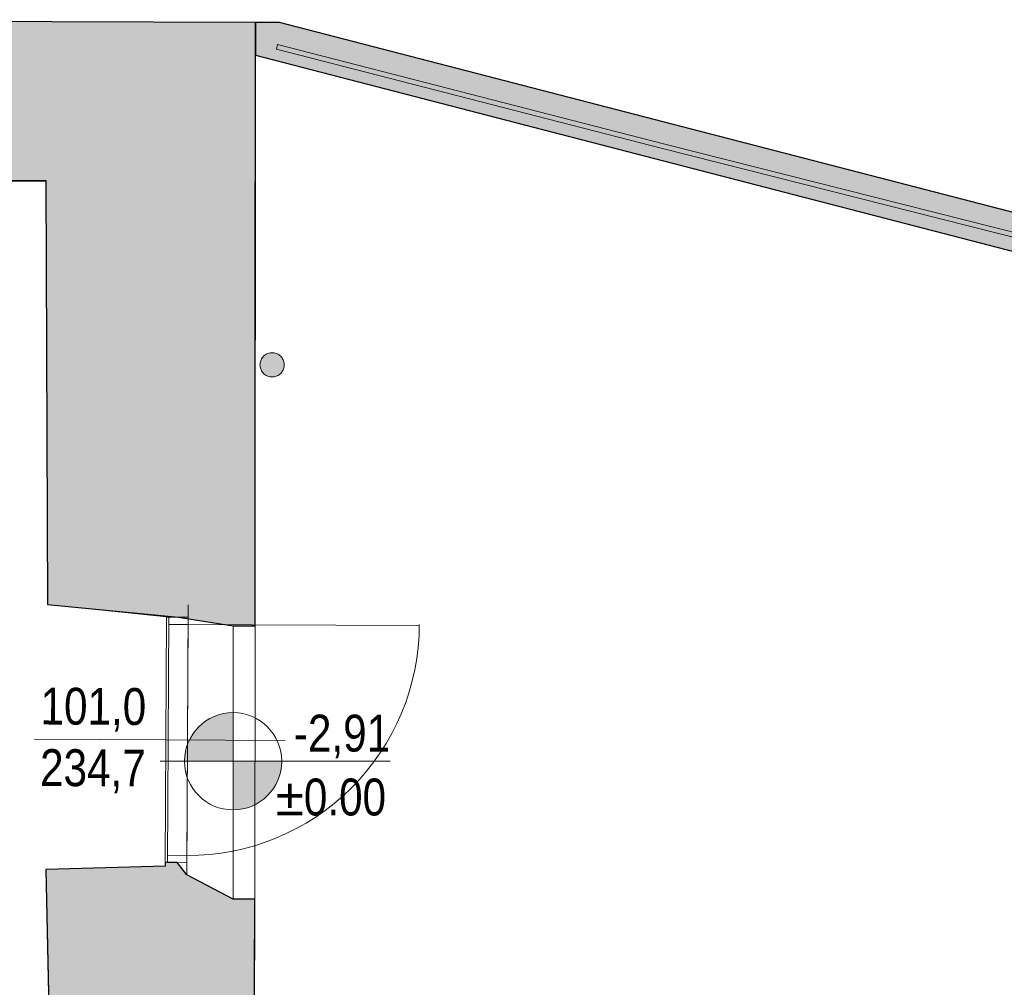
# Model space of a CAD drawing. Extents: x -6068 to 35118, y -17738 to 67348.
# Tile 155 of 243: x 2312 to 2717, y -403 to -5. Entities that reach past the tile are written whole.
import ezdxf

# ---------------------------------------------------------------- set-up
doc = ezdxf.new("R2010")
doc.units = 0
doc.header["$LTSCALE"] = 15
doc.linetypes.add('Continua', pattern=[0])
doc.linetypes.add('Cui_CONTINU', pattern=[0])
for name, color, linetype, lineweight, true_color in [('Baie Architectural - Seuil - NIVEAUX - Style par défaut', 7, 'Continua', 0, 0x000000), ('EDL-Mesures et Cotes', 7, 'Continua', 0, 0xc0c0c0), ('Enveloppe - NIVEAUX - Style par défaut', 7, 'Continua', 0, 0x000000), ('Formes 2D - NIVEAUX - Style par défaut', 7, 'Continua', 0, 0x000000), ('Garde-corps - Traverse - NIVEAUX - Style par défaut', 7, 'Continua', 0, 0x000000), ('Notes - NIVEAUX - Style par défaut', 7, 'Continua', 0, 0x000000), ('Porte - Cadre - NIVEAUX - Style par défaut', 7, 'Continua', 0, 0x000000), ('Porte - Mesures - NIVEAUX - Style par défaut', 7, 'Continua', 0, 0x000000), ('Porte - Ouvertures - NIVEAUX - Style par défaut', 7, 'Continua', 0, 0x000000), ('Porte - Seuil - NIVEAUX - Style par défaut', 7, 'Continua', 0, 0x000000)]:
    doc.layers.add(name, color=color, linetype=linetype, lineweight=lineweight, true_color=true_color)
doc.layers.add('EDL_RDJ murs & cloisons', color=5, linetype='CONTINUOUS')
doc.layers.add('PIS-fond de plan', color=7, linetype='Cui_CONTINU')
doc.styles.add('Arial Narrow', font='ARIALN.TTF')
doc.styles.add('MtXpl_Arial_Narrow', font='ARIALN.TTF')

# ---------------------------------------------------------------- blocks, each defined once
blk = doc.blocks.new('EDL_RDJ plan_2025 10 17')
at = {"layer": 'EDL-Mesures et Cotes', "true_color": 0x000000}
for points in [[(2414.47, -289.76), (2413.84, -289.77), (2413.21, -289.8), (2412.59, -289.85), (2411.96, -289.92), (2411.34, -290.01), (2410.72, -290.11), (2410.11, -290.24), (2409.49, -290.39), (2408.89, -290.55), (2408.29, -290.74), (2407.69, -290.94), (2407.11, -291.16), (2406.53, -291.4), (2405.95, -291.66), (2405.39, -291.94), (2404.83, -292.23), (2404.29, -292.54), (2403.75, -292.87), (2403.23, -293.22), (2402.71, -293.58), (2402.21, -293.96), (2401.72, -294.35), (2401.24, -294.76), (2400.78, -295.18), (2400.33, -295.62), (2399.89, -296.07), (2399.47, -296.53), (2399.06, -297.01), (2398.67, -297.5), (2398.29, -298), (2397.93, -298.52), (2397.58, -299.04), (2397.25, -299.58), (2396.94, -300.12), (2396.65, -300.68), (2396.37, -301.24), (2396.11, -301.82), (2395.87, -302.4), (2395.65, -302.98), (2395.45, -303.58), (2395.26, -304.18), (2395.1, -304.79), (2394.95, -305.4), (2394.82, -306.01), (2394.71, -306.63), (2394.63, -307.25), (2394.56, -307.88), (2394.51, -308.5), (2394.48, -309.13), (2394.47, -309.76), (2414.47, -309.76)], [(2414.47, -329.76), (2415.1, -329.75), (2415.72, -329.72), (2416.35, -329.67), (2416.97, -329.6), (2417.6, -329.51), (2418.22, -329.4), (2418.83, -329.28), (2419.44, -329.13), (2420.05, -328.96), (2420.65, -328.78), (2421.24, -328.58), (2421.83, -328.35), (2422.41, -328.11), (2422.98, -327.86), (2423.55, -327.58), (2424.1, -327.29), (2424.65, -326.97), (2425.18, -326.65), (2425.71, -326.3), (2426.22, -325.94), (2426.73, -325.56), (2427.22, -325.17), (2427.69, -324.76), (2428.16, -324.34), (2428.61, -323.9), (2429.05, -323.45), (2429.47, -322.99), (2429.88, -322.51), (2430.27, -322.02), (2430.65, -321.51), (2431.01, -321), (2431.35, -320.48), (2431.68, -319.94), (2431.99, -319.39), (2432.29, -318.84), (2432.56, -318.27), (2432.82, -317.7), (2433.06, -317.12), (2433.29, -316.53), (2433.49, -315.94), (2433.67, -315.34), (2433.84, -314.73), (2433.99, -314.12), (2434.11, -313.51), (2434.22, -312.89), (2434.31, -312.27), (2434.38, -311.64), (2434.43, -311.01), (2434.46, -310.39), (2434.47, -309.76), (2414.47, -309.76)]]:
    blk.add_hatch(color=18, dxfattribs=at).paths.add_polyline_path(points)
at = {"layer": 'EDL_RDJ murs & cloisons', "linetype": 'Continuous', "ltscale": 0.08}
h = blk.add_hatch(color=9, dxfattribs=at)
h.dxf.hatch_style = 1
h.paths.add_polyline_path([(2088.55, -4.74), (2088.55, -13.74), (2082.79, -27.05), (2085.83, -36.04), (2086.9, -72.04), (2337.43, -71.01), (2338.14, -245.34), (2391.99, -250.46), (2414.5, -254), (2423.5, -254.01), (2423.58, -136.69), (2423.66, -5.88)])
h = blk.add_hatch(color=9, dxfattribs=at)
h.dxf.hatch_style = 1
h.paths.add_polyline_path([(2433.52, -5.91), (2423.66, -5.91), (2423.65, -19.36), (3068.75, -186.49), (3025.98, -352.08), (2940.46, -327.44), (2936.2, -342.22), (3142.85, -396.61), (3146.54, -382.57), (3041.27, -354.86), (3087.76, -175.41)])
h = blk.add_hatch(color=9, dxfattribs=at)
h.dxf.hatch_style = 1
h.paths.add_polyline_path([(2386.51, -351.43), (2386.5, -352.88), (2361.96, -353.57), (2337.42, -354.25), (2339.41, -443.03), (2341.4, -531.81), (2234.33, -532.71), (2110.22, -533.76), (2093.16, -533.91), (2093.84, -614.6), (2094.14, -614.6), (2094.02, -634.45), (2162.02, -634.88), (2162.07, -627.33), (2337.7, -626.45), (2337.57, -642.69), (2343.57, -642.74), (2343.7, -626.42), (2354.34, -626.37), (2354.33, -627.18), (2363.33, -627.24), (2363.34, -626.32), (2422.14, -626.03), (2422.79, -498.99), (2423.43, -366.54), (2414.43, -366.54), (2395.48, -356.48), (2391.51, -351.46), (2386.51, -351.43)])
at = {"layer": 'Formes 2D - NIVEAUX - Style par défaut', "linetype": 'Continuous', "lineweight": 0, "ltscale": 0.1, "true_color": 0xffffc3}
blk.add_hatch(color=7, dxfattribs=at).paths.add_polyline_path([(2425.51, -146.7), (2425.53, -147.14), (2425.59, -147.57), (2425.68, -148), (2425.82, -148.41), (2425.98, -148.82), (2426.18, -149.2), (2426.42, -149.57), (2426.68, -149.92), (2426.98, -150.24), (2427.3, -150.53), (2427.65, -150.8), (2428.01, -151.03), (2428.4, -151.24), (2428.8, -151.4), (2429.22, -151.53), (2429.65, -151.63), (2430.08, -151.68), (2430.51, -151.7), (2430.95, -151.68), (2431.38, -151.63), (2431.81, -151.53), (2432.22, -151.4), (2432.63, -151.24), (2433.01, -151.03), (2433.38, -150.8), (2433.73, -150.53), (2434.05, -150.24), (2434.34, -149.92), (2434.61, -149.57), (2434.84, -149.2), (2435.05, -148.82), (2435.21, -148.41), (2435.34, -148), (2435.44, -147.57), (2435.5, -147.14), (2435.51, -146.7), (2435.5, -146.27), (2435.44, -145.84), (2435.34, -145.41), (2435.21, -144.99), (2435.05, -144.59), (2434.84, -144.2), (2434.61, -143.84), (2434.34, -143.49), (2434.05, -143.17), (2433.73, -142.87), (2433.38, -142.61), (2433.01, -142.37), (2432.63, -142.17), (2432.22, -142.01), (2431.81, -141.87), (2431.38, -141.78), (2430.95, -141.72), (2430.51, -141.7), (2430.08, -141.72), (2429.65, -141.78), (2429.22, -141.87), (2428.8, -142.01), (2428.4, -142.17), (2428.01, -142.37), (2427.65, -142.61), (2427.3, -142.87), (2426.98, -143.17), (2426.68, -143.49), (2426.42, -143.84), (2426.18, -144.2), (2425.98, -144.59), (2425.82, -144.99), (2425.68, -145.41), (2425.59, -145.84), (2425.53, -146.27)])
at = {"layer": 'Baie Architectural - Seuil - NIVEAUX - Style par défaut', "color": 103, "linetype": 'Continua', "lineweight": 5, "ltscale": 0.1, "true_color": 0x49c386}
for p, q in [((2414.5, -254), (2414.43, -366.54)), ((2423.43, -366.54), (2423.5, -254.01))]:
    blk.add_line(p, q, dxfattribs=at)
at = {"layer": 'EDL-Mesures et Cotes', "color": 18, "linetype": 'Continua', "lineweight": 13, "ltscale": 0.1, "true_color": 0x000000}
for p, q in [((2414.47, -279.76), (2414.47, -339.76)), ((2444.47, -309.76), (2384.47, -309.76)), ((2439.47, -309.76), (2479.03, -309.76))]:
    blk.add_line(p, q, dxfattribs=at)
blk.add_circle((2414.47, -309.76), 20, dxfattribs=at)
at = {"layer": 'EDL_RDJ murs & cloisons', "linetype": 'Continuous', "ltscale": 0.08}
for points in [[(2088.55, -4.74), (2088.55, -13.74), (2082.79, -27.05), (2085.83, -36.04), (2086.9, -72.04), (2337.43, -71.01), (2338.14, -245.34), (2391.99, -250.46), (2414.5, -254), (2423.5, -254.01), (2423.58, -136.69), (2423.66, -5.88), (2088.55, -4.74)], [(2433.52, -5.91), (2423.66, -5.91), (2423.65, -19.36), (3068.75, -186.49), (3025.98, -352.08), (2940.46, -327.44), (2936.2, -342.22), (3142.85, -396.61), (3146.54, -382.57), (3041.27, -354.86), (3087.76, -175.41), (2433.52, -5.91)], [(2422.14, -626.03), (2422.79, -498.99), (2423.43, -366.54), (2414.43, -366.54), (2395.48, -356.48), (2391.51, -351.46), (2386.51, -351.43), (2386.51, -351.43), (2386.5, -352.88), (2361.96, -353.57), (2337.42, -354.25), (2339.41, -443.03), (2341.4, -531.81), (2234.33, -532.71), (2110.22, -533.76), (2093.16, -533.91), (2093.84, -614.6), (2094.14, -614.6), (2094.02, -634.45)]]:
    blk.add_lwpolyline(points, dxfattribs=at)
at = {"layer": 'Enveloppe - NIVEAUX - Style par défaut', "color": 18, "linetype": 'Continua', "lineweight": 20, "ltscale": 0.1, "true_color": 0x000000}
for p, q in [((2433.52, -5.91), (2088.55, -4.74)), ((2423.65, -19.36), (2423.66, -5.88)), ((2423.65, -19.36), (2423.66, -5.88)), ((2423.65, -19.36), (2423.66, -5.88)), ((2423.65, -19.36), (2423.66, -5.88)), ((2423.65, -19.36), (2423.66, -5.88)), ((2423.65, -19.36), (2423.66, -5.88)), ((3087.64, -175.37), (2433.52, -5.91)), ((2423.5, -254.01), (2423.65, -19.36)), ((2423.65, -19.36), (3068.75, -186.49)), ((2086.9, -72.04), (2337.43, -70.75)), ((2337.43, -70.75), (2338.14, -245.34)), ((2338.14, -245.34), (2387.04, -250.32)), ((2387.04, -250.32), (2387.04, -250.43)), ((2387.04, -250.43), (2392.04, -250.46)), ((2414.5, -254), (2423.5, -254.01)), ((2386.51, -351.43), (2386.5, -352.88)), ((2391.51, -351.46), (2386.51, -351.43)), ((2395.48, -356.48), (2391.51, -351.46)), ((2386.5, -352.88), (2337.42, -354.25)), ((2337.42, -354.25), (2341.4, -531.81)), ((2423.43, -366.54), (2414.43, -366.54)), ((2423.43, -371.94), (2423.43, -366.54)), ((2422.14, -626.03), (2423.43, -371.94))]:
    blk.add_line(p, q, dxfattribs=at)
at = {"layer": 'Formes 2D - NIVEAUX - Style par défaut', "color": 18, "linetype": 'Continua', "lineweight": 13, "ltscale": 0.1, "true_color": 0x000000}
blk.add_lwpolyline([(2425.51, -146.7), (2425.53, -147.14), (2425.59, -147.57), (2425.68, -148), (2425.82, -148.41), (2425.98, -148.82), (2426.18, -149.2), (2426.42, -149.57), (2426.68, -149.92), (2426.98, -150.24), (2427.3, -150.53), (2427.65, -150.8), (2428.01, -151.03), (2428.4, -151.24), (2428.8, -151.4), (2429.22, -151.53), (2429.65, -151.63), (2430.08, -151.68), (2430.51, -151.7), (2430.95, -151.68), (2431.38, -151.63), (2431.81, -151.53), (2432.22, -151.4), (2432.63, -151.24), (2433.01, -151.03), (2433.38, -150.8), (2433.73, -150.53), (2434.05, -150.24), (2434.34, -149.92), (2434.61, -149.57), (2434.84, -149.2), (2435.05, -148.82), (2435.21, -148.41), (2435.34, -148), (2435.44, -147.57), (2435.5, -147.14), (2435.51, -146.7), (2435.5, -146.27), (2435.44, -145.84), (2435.34, -145.41), (2435.21, -144.99), (2435.05, -144.59), (2434.84, -144.2), (2434.61, -143.84), (2434.34, -143.49), (2434.05, -143.17), (2433.73, -142.87), (2433.38, -142.61), (2433.01, -142.37), (2432.63, -142.17), (2432.22, -142.01), (2431.81, -141.87), (2431.38, -141.78), (2430.95, -141.72), (2430.51, -141.7), (2430.08, -141.72), (2429.65, -141.78), (2429.22, -141.87), (2428.8, -142.01), (2428.4, -142.17), (2428.01, -142.37), (2427.65, -142.61), (2427.3, -142.87), (2426.98, -143.17), (2426.68, -143.49), (2426.42, -143.84), (2426.18, -144.2), (2425.98, -144.59), (2425.82, -144.99), (2425.68, -145.41), (2425.59, -145.84), (2425.53, -146.27)], close=True, dxfattribs=at)
at = {"layer": 'Garde-corps - Traverse - NIVEAUX - Style par défaut', "color": 18, "linetype": 'Continua', "lineweight": 13, "ltscale": 0.1, "true_color": 0x000000}
for p, q in [((2432.28, -16.83), (2432.78, -14.9)), ((2591.47, -55.84), (2432.78, -14.9)), ((2590.97, -57.77), (2432.28, -16.83)), ((2749.79, -95.93), (2591.47, -55.84)), ((2749.31, -97.86), (2590.97, -57.77))]:
    blk.add_line(p, q, dxfattribs=at)
at = {"layer": 'Porte - Cadre - NIVEAUX - Style par défaut', "color": 103, "linetype": 'Continua', "lineweight": 5, "ltscale": 0.1, "true_color": 0x49c386}
for p, q in [((2388.04, -250.44), (2387.51, -351.43)), ((2396.04, -250.48), (2388.04, -250.44)), ((2395.51, -351.48), (2396.04, -250.48)), ((2387.51, -351.43), (2395.51, -351.48))]:
    blk.add_line(p, q, dxfattribs=at)
at = {"layer": 'Porte - Mesures - NIVEAUX - Style par défaut', "color": 103, "linetype": 'Continua', "lineweight": 13, "ltscale": 0.1, "true_color": 0x49c386}
for q in [(2332.85, -300.65), (2435.77, -301.19)]:
    blk.add_line((2386.77, -300.93), q, dxfattribs=at)
at = {"layer": 'Porte - Ouvertures - NIVEAUX - Style par défaut', "color": 103, "linetype": 'Continua', "lineweight": 13, "ltscale": 0.1, "true_color": 0x49c386}
for p, q in [((2388.02, -253.44), (2396.02, -253.48)), ((2388.02, -253.44), (2491.02, -253.98)), ((2387.52, -348.43), (2395.52, -348.48))]:
    blk.add_line(p, q, dxfattribs=at)
at = {"layer": 'Porte - Ouvertures - NIVEAUX - Style par défaut', "color": 103, "linetype": 'Continua', "lineweight": 5, "ltscale": 0.1, "true_color": 0x49c386}
blk.add_arc((2396.02, -253.48), 95, 269.6979, 0, dxfattribs=at)
at = {"layer": 'Porte - Seuil - NIVEAUX - Style par défaut', "color": 103, "linetype": 'Continua', "lineweight": 5, "ltscale": 0.1, "true_color": 0x49c386}
for p, q in [((2395.48, -356.48), (2396.06, -245.48)), ((2387.04, -250.43), (2386.51, -351.43))]:
    blk.add_line(p, q, dxfattribs=at)
at = {"layer": 'EDL-Mesures et Cotes', "color": 18, "true_color": 0x000000, "style": 'Arial Narrow'}
blk.add_text('-2,91', height=15.153, dxfattribs=at).set_placement((2439.47, -305.76))
at = {"layer": 'Notes - NIVEAUX - Style par défaut', "color": 8, "true_color": 0x808080, "insert": (2454.65, -316.89), "char_height": 15.153, "width": 45.3982, "attachment_point": 2, "line_spacing_factor": 1.001787, "style": 'Arial Narrow'}
blk.add_mtext('±0.00', dxfattribs=at)
at = {"layer": 'Porte - Mesures - NIVEAUX - Style par défaut', "color": 103, "linetype": 'Continuous', "true_color": 0x49c386, "style": 'MtXpl_Arial_Narrow'}
for s, p in [('101,0', (2335.27, -294.62)), ('234,7', (2335.07, -319.92))]:
    blk.add_text(s, height=15.153, rotation=359.698, dxfattribs=at).set_placement(p)

msp = doc.modelspace()

# ---------------------------------------------------------------- block references
at = {"layer": 'PIS-fond de plan'}
msp.add_blockref('EDL_RDJ plan_2025 10 17', (-14.33, 0), dxfattribs=at)

doc.saveas('drawing.dxf')
